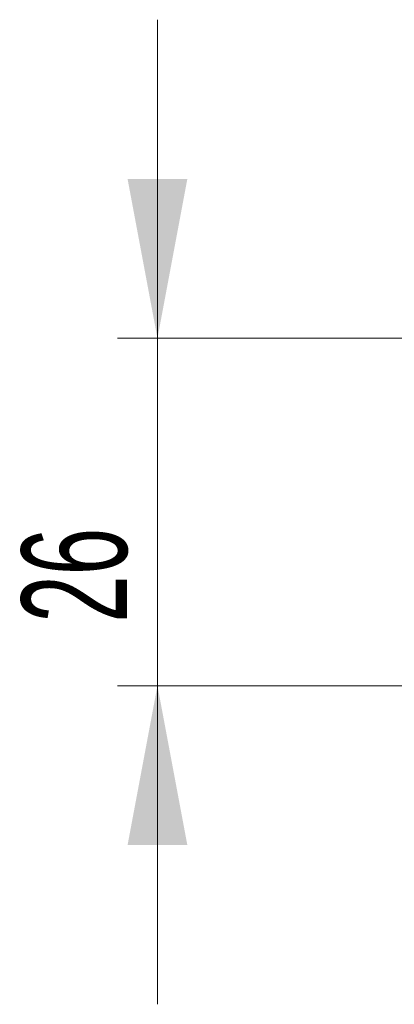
# Model space of a CAD drawing. Header units: millimetres. Extents: x 54 to 738, y 201 to 591.
# Tile 19 of 22: x 654 to 682, y 437 to 511. Entities that reach past the tile are written whole.
import ezdxf

# ---------------------------------------------------------------- set-up
doc = ezdxf.new("R2010")
doc.units = ezdxf.units.MM
doc.header["$LTSCALE"] = 3
doc.styles.add('SLDTEXTSTYLE0', font='TXT', dxfattribs={"width": 0.605})
doc.dimstyles.new('SLDDIMSTYLE3', dxfattribs={"dimtxt": 7.704956, "dimasz": 12, "dimexe": 0, "dimexo": 0.0625, "dimgap": 1.926239, "dimtad": 1, "dimdec": 0, "dimrnd": 1e-09, "dimzin": 12, "dimdsep": 46, "dimtxsty": 'SLDTEXTSTYLE0', "dimsah": 1, "dimcen": 0.09, "dimadec": 0, "dimazin": 3, "dimtfac": 1, "dimtmove": 0, "dimatfit": 0, "dimfxl": 1, "dimfrac": 2, "dimtolj": 1, "dimtzin": 12, "dimarcsym": 0})

# ---------------------------------------------------------------- blocks, each defined once
blk = doc.blocks.new('*D5')
at = {"color": 7, "linetype": 'Continuous', "lineweight": 0}
for p, q in [((664.329, 487.303), (664.329, 511.303)), ((691.233, 487.303), (661.329, 487.303)), ((664.329, 487.303), (664.329, 461.133)), ((691.233, 461.133), (661.329, 461.133)), ((664.329, 461.133), (664.329, 437.133))]:
    blk.add_line(p, q, dxfattribs=at)
for points in [[(664.329, 487.303), (666.579, 499.303), (662.079, 499.303)], [(664.329, 461.133), (662.079, 449.133), (666.579, 449.133)]]:
    blk.add_solid(points, dxfattribs=at)
at = {"color": 7, "linetype": 'Continuous', "lineweight": 0, "insert": (654.097, 465.882, 0.1), "char_height": 7.9375, "attachment_point": 1, "rotation": 90, "style": 'SLDTEXTSTYLE0'}
blk.add_mtext('26', dxfattribs=at)

msp = doc.modelspace()

# ---------------------------------------------------------------- dimensions: what is measured, and where the dimension line sits
at = {"color": 7, "linetype": 'Continuous', "lineweight": 0}
dim = msp.add_linear_dim(base=(664.329, 461.133), p1=(694.233, 487.303), p2=(694.233, 461.133), angle=90, dimstyle='SLDDIMSTYLE3', dxfattribs=at)
dim.commit()
dim.dimension.update_dxf_attribs({"geometry": '*D5', "text_midpoint": (664.329, 475.289), "dimtype": 160})

doc.saveas('drawing.dxf')
